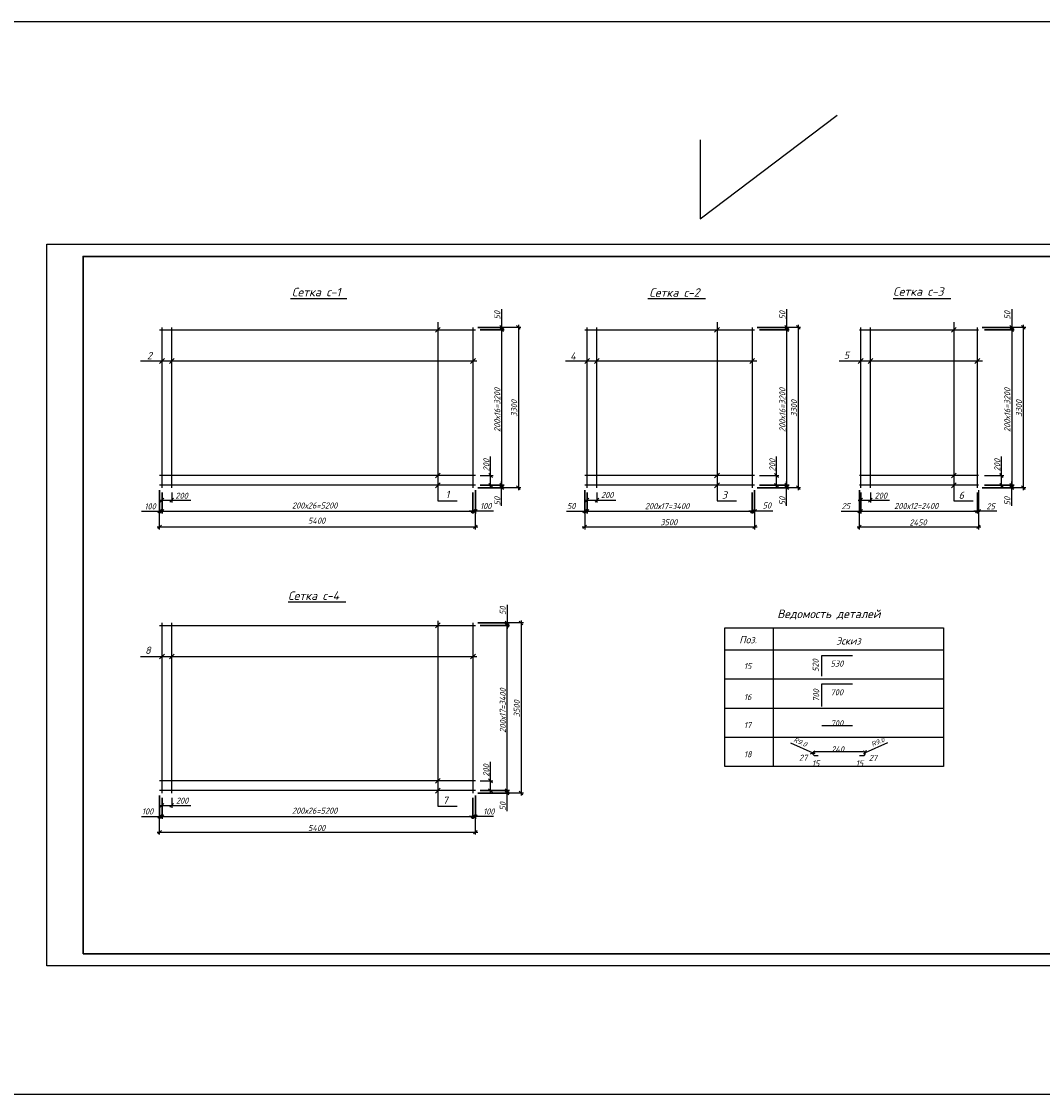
# Model space of a CAD drawing. Extents: x -119078 to 1619993, y 264752 to 340742.
# Tile 205 of 220: x 1119924 to 1161962, y 291930 to 336081. Entities that reach past the tile are written whole.
import ezdxf

# ---------------------------------------------------------------- set-up
doc = ezdxf.new("R2010")
doc.units = 0
doc.header["$MEASUREMENT"] = 0
doc.linetypes.add('CONTI', pattern=[0])
doc.layers.get('0').update_dxf_attribs({"color": 250, "linetype": 'CONTI'})
for name, color, linetype in [('PDF _Геометрия', 250, 'Continuous'), ('PDF _Текст', 7, 'Continuous'), ('Ярлык', 1, 'Continuous')]:
    doc.layers.add(name, color=color, linetype=linetype)
doc.styles.add('ICOCPEUR', font='isocpeui.ttf')
doc.styles.add('ISO', font='times.ttf')
doc.styles.add('PDF ISOCPEUR Italic', font='isocpeui.ttf')

msp = doc.modelspace()

# ---------------------------------------------------------------- linework, layer by layer
at = {"color": 3}
for p, q in [((1147870.707, 327958.239), (1153509.966, 332225.887)), ((1147870.707, 331205.182), (1147870.707, 327958.239))]:
    msp.add_line(p, q, dxfattribs=at)
msp.add_lwpolyline([(1184862.133, 291930.005), (1030083.107, 291930.005), (1030083.107, 336080.888), (1184862.133, 336080.888)], close=True, dxfattribs=at)
at = {"layer": 'PDF _Геометрия', "lineweight": -3}
msp.add_lwpolyline([(1120965.533, 297222.29), (1120965.533, 326913.75), (1181959.379, 326913.75), (1181959.379, 297222.29)], close=True, dxfattribs=at)
at = {"layer": 'PDF _Геометрия', "lineweight": 30}
msp.add_lwpolyline([(1122459.636, 297720.324), (1181461.345, 297720.324), (1181461.345, 326415.716), (1122459.636, 326415.716)], close=True, dxfattribs=at)
at = {"layer": 'PDF _Геометрия', "color": 7, "lineweight": -3}
for points in [[(1131000.005, 324675.67), (1132838.428, 324675.67), (1133324.165, 324675.67)], [(1145707.392, 324675.67), (1147545.815, 324675.67), (1148086.89, 324675.67)], [(1155809.498, 324675.67), (1157647.921, 324675.67), (1158188.995, 324675.67)], [(1137062.498, 323704.195), (1137062.498, 316356.65), (1137867.961, 316356.65)], [(1148566.478, 323704.195), (1148566.478, 316356.65), (1149365.793, 316356.65)], [(1158311.967, 323704.195), (1158311.967, 316356.65), (1159111.281, 316356.65)], [(1125613.855, 323396.767), (1138611.938, 323396.767)], [(1125712.232, 316897.725), (1125712.232, 323495.144)], [(1126111.889, 316897.725), (1126111.889, 323495.144)], [(1137160.875, 323495.144), (1136964.121, 323298.389)], [(1138513.561, 323495.144), (1138513.561, 316897.725)], [(1143112.694, 323396.767), (1150109.77, 323396.767)], [(1143211.071, 316897.725), (1143211.071, 323495.144)], [(1143610.728, 316897.725), (1143610.728, 323495.144)], [(1148664.855, 323495.144), (1148461.953, 323298.389)], [(1150011.393, 323495.144), (1150011.393, 316897.725)], [(1154426.069, 323396.767), (1159326.481, 323396.767)], [(1154475.257, 316897.725), (1154475.257, 323495.144)], [(1154874.914, 316897.725), (1154874.914, 323495.144)], [(1158410.344, 323495.144), (1158213.59, 323298.389)], [(1159277.293, 323495.144), (1159277.293, 316897.725)], [(1124820.689, 322111.715), (1138667.275, 322111.715)], [(1125810.609, 322210.092), (1125613.855, 322013.338)], [(1126210.266, 322210.092), (1126013.512, 322013.338)], [(1138611.938, 322210.092), (1138415.184, 322013.338)], [(1142319.528, 322111.715), (1150195.85, 322111.715)], [(1143315.597, 322210.092), (1143112.694, 322013.338)], [(1143715.254, 322210.092), (1143512.351, 322013.338)], [(1150109.77, 322210.092), (1149913.016, 322013.338)], [(1153583.714, 322111.715), (1159486.344, 322111.715)], [(1154573.634, 322210.092), (1154376.88, 322013.338)], [(1154973.292, 322210.092), (1154776.537, 322013.338)], [(1159375.67, 322210.092), (1159172.767, 322013.338)], [(1137160.875, 317500.285), (1136964.121, 317297.382)], [(1148664.855, 317500.285), (1148461.953, 317297.382)], [(1158410.344, 317500.285), (1158213.59, 317297.382)], [(1138611.938, 317395.759), (1125613.855, 317395.759)], [(1137160.875, 317100.628), (1136964.121, 316897.725)], [(1150109.77, 317395.759), (1143112.694, 317395.759)], [(1148664.855, 317100.628), (1148461.953, 316897.725)], [(1159326.481, 317395.759), (1154426.069, 317395.759)], [(1158410.344, 317100.628), (1158213.59, 316897.725)], [(1138611.938, 316996.102), (1125613.855, 316996.102)], [(1150109.77, 316996.102), (1143112.694, 316996.102)], [(1159326.481, 316996.102), (1154426.069, 316996.102)], [(1130901.627, 312200.215), (1132733.902, 312200.215), (1133281.125, 312200.215)], [(1125712.232, 304336.189), (1125712.232, 311339.414)], [(1126111.889, 304336.189), (1126111.889, 311339.414)], [(1137160.875, 311339.414), (1136964.121, 311136.511)], [(1137062.498, 311419.346), (1137062.498, 303795.115), (1137867.961, 303795.115)], [(1138513.561, 311339.414), (1138513.561, 304336.189)], [(1125613.855, 311234.889), (1138611.938, 311234.889)], [(1150884.49, 305430.635), (1150884.49, 311130.363)], [(1124820.689, 309949.837), (1138667.275, 309949.837)], [(1125810.609, 310048.214), (1125613.855, 309851.46)], [(1126210.266, 310048.214), (1126013.512, 309851.46)], [(1138611.938, 310048.214), (1138415.184, 309851.46)], [(1148880.056, 310226.523), (1157881.567, 310226.523)], [(1152870.48, 309138.225), (1152870.48, 309999.025), (1154143.234, 309999.025)], [(1148880.056, 309027.551), (1157881.567, 309027.551)], [(1152870.48, 307902.362), (1152870.48, 308824.648), (1154143.234, 308824.648)], [(1148880.056, 307828.579), (1157881.567, 307828.579)], [(1152870.48, 307115.345), (1154143.234, 307115.345)], [(1148880.056, 306629.607), (1157881.567, 306629.607)], [(1152581.497, 306045.493), (1154579.783, 306045.493)], [(1152729.062, 305867.184), (1152581.497, 305867.184)], [(1154579.783, 305867.184), (1154432.217, 305867.184)], [(1138611.938, 304834.224), (1125613.855, 304834.224)], [(1137160.875, 304938.75), (1136964.121, 304735.847)], [(1138611.938, 304434.567), (1125613.855, 304434.567)], [(1137160.875, 304539.092), (1136964.121, 304336.189)]]:
    msp.add_lwpolyline(points, dxfattribs=at)
at = {"layer": 'PDF _Геометрия', "color": 251, "lineweight": -3, "true_color": 0x535353}
for points in [[(1139687.939, 324245.27), (1139687.939, 323495.144), (1139687.939, 323396.767), (1139687.939, 323249.201)], [(1151425.565, 324245.27), (1151425.565, 323495.144), (1151425.565, 323396.767), (1151425.565, 323249.201)], [(1160691.465, 324245.27), (1160691.465, 323495.144), (1160691.465, 323396.767), (1160691.465, 323249.201)], [(1140481.105, 323495.144), (1138710.315, 323495.144), (1139792.464, 323495.144)], [(1139614.156, 323575.075), (1139767.87, 323421.361)], [(1139687.939, 323495.144), (1139687.939, 316897.725)], [(1140456.51, 323421.361), (1140308.944, 323575.075)], [(1140382.727, 323599.669), (1140382.727, 316799.347)], [(1152003.531, 323495.144), (1150214.296, 323495.144), (1151523.942, 323495.144)], [(1151351.782, 323575.075), (1151499.348, 323421.361)], [(1151425.565, 323495.144), (1151425.565, 316897.725)], [(1151978.936, 323421.361), (1151831.371, 323575.075)], [(1151905.154, 323599.669), (1151905.154, 316799.347)], [(1161269.431, 323495.144), (1159474.047, 323495.144), (1160789.842, 323495.144)], [(1160611.533, 323575.075), (1160765.248, 323421.361)], [(1160691.465, 323495.144), (1160691.465, 316897.725)], [(1161244.836, 323421.361), (1161091.122, 323575.075)], [(1161171.053, 323599.669), (1161171.053, 316799.347)], [(1139239.093, 316897.725), (1139239.093, 317395.759), (1139239.093, 318176.628)], [(1151013.61, 316897.725), (1151013.61, 317395.759), (1151013.61, 318176.628)], [(1160273.362, 316897.725), (1160273.362, 317395.759), (1160273.362, 318176.628)], [(1139312.876, 317321.976), (1139165.31, 317475.69)], [(1151087.393, 317321.976), (1150933.679, 317475.69)], [(1160347.145, 317321.976), (1160199.579, 317475.69)], [(1138814.841, 317395.759), (1139343.619, 317395.759)], [(1139165.31, 317069.885), (1139312.876, 316922.319)], [(1139687.939, 316147.599), (1139687.939, 316897.725), (1139687.939, 316996.102), (1139687.939, 317149.816)], [(1150312.673, 317395.759), (1151111.988, 317395.759)], [(1150933.679, 317069.885), (1151087.393, 316922.319)], [(1151425.565, 316147.599), (1151425.565, 316897.725), (1151425.565, 316996.102), (1151425.565, 317149.816)], [(1159578.573, 317395.759), (1160371.739, 317395.759)], [(1160199.579, 317069.885), (1160347.145, 316922.319)], [(1160691.465, 316147.599), (1160691.465, 316897.725), (1160691.465, 316996.102), (1160691.465, 317149.816)], [(1125613.855, 315182.273), (1125613.855, 316799.347), (1125613.855, 315834.021)], [(1125712.232, 316282.867), (1125712.232, 316694.822), (1125712.232, 315834.021), (1125712.232, 316694.822)], [(1126111.889, 316694.822), (1126111.889, 316282.867)], [(1138611.938, 315182.273), (1138611.938, 316799.347), (1138611.938, 315834.021)], [(1140481.105, 316897.725), (1138710.315, 316897.725), (1139792.464, 316897.725)], [(1139343.619, 316996.102), (1138814.841, 316996.102), (1139792.464, 316996.102), (1138814.841, 316996.102)], [(1139767.87, 316823.942), (1139614.156, 316971.507)], [(1140308.944, 316971.507), (1140456.51, 316823.942)], [(1143112.694, 315834.021), (1143112.694, 316799.347), (1143112.694, 315182.273)], [(1143211.071, 316282.867), (1143211.071, 316694.822), (1143211.071, 315834.021), (1143211.071, 316694.822)], [(1143610.728, 316694.822), (1143610.728, 316282.867)], [(1150109.77, 315834.021), (1150109.77, 316799.347), (1150109.77, 315182.273)], [(1152003.531, 316897.725), (1150214.296, 316897.725), (1151523.942, 316897.725)], [(1151111.988, 316996.102), (1150312.673, 316996.102), (1151523.942, 316996.102), (1150312.673, 316996.102)], [(1151499.348, 316823.942), (1151351.782, 316971.507)], [(1151831.371, 316971.507), (1151978.936, 316823.942)], [(1154426.069, 315182.273), (1154426.069, 316799.347), (1154426.069, 315834.021)], [(1154475.257, 316282.867), (1154475.257, 316694.822), (1154475.257, 315834.021), (1154475.257, 316694.822)], [(1154874.914, 316694.822), (1154874.914, 316282.867)], [(1159277.293, 316694.822), (1159277.293, 315834.021)], [(1159326.481, 316799.347), (1159326.481, 315182.273)], [(1161269.431, 316897.725), (1159474.047, 316897.725), (1160789.842, 316897.725)], [(1160371.739, 316996.102), (1159578.573, 316996.102), (1160789.842, 316996.102), (1159578.573, 316996.102)], [(1160765.248, 316823.942), (1160611.533, 316971.507)], [(1161091.122, 316971.507), (1161244.836, 316823.942)], [(1125613.855, 316387.393), (1126111.889, 316387.393), (1126892.758, 316387.393)], [(1125786.015, 316461.176), (1125638.449, 316307.462)], [(1126038.106, 316307.462), (1126185.672, 316461.176)], [(1143112.694, 316387.393), (1143610.728, 316387.393), (1144391.597, 316387.393)], [(1143284.854, 316461.176), (1143137.288, 316307.462)], [(1143536.945, 316307.462), (1143690.66, 316461.176)], [(1154376.88, 316387.393), (1154874.914, 316387.393), (1155655.783, 316387.393)], [(1154549.04, 316461.176), (1154401.474, 316307.462)], [(1154801.132, 316307.462), (1154948.697, 316461.176)], [(1124863.729, 315932.399), (1125613.855, 315932.399), (1125712.232, 315932.399), (1125859.797, 315932.399)], [(1125540.072, 315858.616), (1125687.637, 316006.181)], [(1125613.855, 315932.399), (1138611.938, 315932.399)], [(1139362.064, 315932.399), (1138611.938, 315932.399), (1138513.561, 315932.399), (1138359.847, 315932.399)], [(1138685.721, 316006.181), (1138538.155, 315858.616)], [(1142362.568, 315932.399), (1143112.694, 315932.399), (1143211.071, 315932.399), (1143364.785, 315932.399)], [(1143038.911, 315858.616), (1143186.477, 316006.181)], [(1143112.694, 315932.399), (1150109.77, 315932.399)], [(1150859.896, 315932.399), (1150109.77, 315932.399), (1150011.393, 315932.399), (1149863.827, 315932.399)], [(1150189.702, 316006.181), (1150035.987, 315858.616)], [(1153669.794, 315932.399), (1154426.069, 315932.399), (1154475.257, 315932.399), (1154622.823, 315932.399)], [(1154352.286, 315858.616), (1154499.851, 316006.181)], [(1154376.88, 315932.399), (1159375.67, 315932.399)], [(1160085.83, 315926.25), (1159329.556, 315932.399), (1159280.367, 315932.399), (1159126.653, 315932.399)], [(1159200.436, 315858.616), (1159354.15, 316006.181)], [(1159203.51, 315858.616), (1159351.076, 316006.181)], [(1159403.339, 316006.181), (1159255.773, 315858.616)], [(1125515.477, 315286.798), (1138710.315, 315286.798)], [(1125687.637, 315360.581), (1125540.072, 315213.016)], [(1138538.155, 315213.016), (1138685.721, 315360.581)], [(1143014.317, 315286.798), (1150214.296, 315286.798)], [(1143186.477, 315360.581), (1143038.911, 315213.016)], [(1150035.987, 315213.016), (1150189.702, 315360.581)], [(1154327.691, 315286.798), (1159424.859, 315286.798)], [(1154499.851, 315360.581), (1154352.286, 315213.016)], [(1159252.699, 315213.016), (1159400.264, 315360.581)], [(1139915.436, 312083.392), (1139915.436, 311339.414), (1139915.436, 311234.889), (1139915.436, 311087.323)], [(1140591.779, 311339.414), (1138710.315, 311339.414), (1140019.962, 311339.414)], [(1139841.653, 311413.197), (1139989.219, 311259.483)], [(1139915.436, 304336.189), (1139915.436, 311339.414)], [(1140567.185, 311259.483), (1140419.619, 311413.197)], [(1140493.402, 311437.792), (1140493.402, 304237.812)], [(1139232.944, 304336.189), (1139232.944, 304834.224), (1139232.944, 305621.241)], [(1138814.841, 304834.224), (1139337.47, 304834.224)], [(1139312.876, 304760.441), (1139159.161, 304914.155)], [(1125613.855, 302626.886), (1125613.855, 304237.812), (1125613.855, 303272.486)], [(1138611.938, 302626.886), (1138611.938, 304237.812), (1138611.938, 303272.486)], [(1140591.779, 304336.189), (1138710.315, 304336.189), (1140019.962, 304336.189)], [(1139337.47, 304434.567), (1138814.841, 304434.567), (1140019.962, 304434.567), (1138814.841, 304434.567)], [(1139159.161, 304514.498), (1139312.876, 304360.784)], [(1139989.219, 304262.407), (1139841.653, 304409.972)], [(1139915.436, 303586.063), (1139915.436, 304336.189), (1139915.436, 304434.567), (1139915.436, 304588.281)], [(1140419.619, 304409.972), (1140567.185, 304262.407)], [(1125613.855, 303825.858), (1126111.889, 303825.858), (1126892.758, 303825.858)], [(1125786.015, 303899.641), (1125638.449, 303752.075)], [(1125712.232, 303727.481), (1125712.232, 304139.435), (1125712.232, 303272.486), (1125712.232, 304139.435)], [(1126038.106, 303752.075), (1126185.672, 303899.641)], [(1126111.889, 304139.435), (1126111.889, 303727.481)], [(1124863.729, 303370.863), (1125613.855, 303370.863), (1125712.232, 303370.863), (1125859.797, 303370.863)], [(1125540.072, 303297.081), (1125687.637, 303444.646)], [(1125613.855, 303370.863), (1138611.938, 303370.863)], [(1139362.064, 303370.863), (1138611.938, 303370.863), (1138513.561, 303370.863), (1138359.847, 303370.863)], [(1138685.721, 303444.646), (1138538.155, 303297.081)], [(1125515.477, 302725.263), (1138710.315, 302725.263)], [(1125687.637, 302799.046), (1125540.072, 302651.48)], [(1138538.155, 302651.48), (1138685.721, 302799.046)]]:
    msp.add_lwpolyline(points, dxfattribs=at)
for points in [[(1139792.464, 323396.767), (1138814.841, 323396.767)], [(1139614.156, 323470.549), (1139767.87, 323322.984)], [(1151523.942, 323396.767), (1150312.673, 323396.767)], [(1151351.782, 323470.549), (1151499.348, 323322.984)], [(1160789.842, 323396.767), (1159578.573, 323396.767)], [(1160611.533, 323470.549), (1160765.248, 323322.984)], [(1139767.87, 316922.319), (1139614.156, 317069.885)], [(1151499.348, 316922.319), (1151351.782, 317069.885)], [(1160765.248, 316922.319), (1160611.533, 317069.885)], [(1138513.561, 315834.021), (1138513.561, 316694.822)], [(1150011.393, 315834.021), (1150011.393, 316694.822)], [(1125638.449, 315858.616), (1125786.015, 316006.181)], [(1138587.344, 316006.181), (1138439.778, 315858.616)], [(1143137.288, 315858.616), (1143284.854, 316006.181)], [(1150085.176, 316006.181), (1149937.61, 315858.616)], [(1154401.474, 315858.616), (1154549.04, 316006.181)], [(1139841.653, 311308.672), (1139989.219, 311161.106)], [(1140019.962, 311234.889), (1138814.841, 311234.889)], [(1139989.219, 304360.784), (1139841.653, 304514.498)], [(1138513.561, 303272.486), (1138513.561, 304139.435)], [(1125638.449, 303297.081), (1125786.015, 303444.646)], [(1138587.344, 303444.646), (1138439.778, 303297.081)]]:
    msp.add_lwpolyline(points, close=True, dxfattribs=at)
at = {"layer": 'PDF _Геометрия', "color": 7, "lineweight": -3}
msp.add_lwpolyline([(1157881.567, 305430.635), (1148880.056, 305430.635), (1148880.056, 311130.363), (1157881.567, 311130.363)], close=True, dxfattribs=at)
at = {"layer": 'PDF _Геометрия', "color": 3, "lineweight": -3}
for points in [[(1151579.279, 306395.961), (1152507.714, 305990.156), (1152587.645, 305959.413)], [(1152409.337, 305953.264), (1152606.091, 306033.196)], [(1155582, 306395.961), (1154659.714, 305990.156), (1154573.634, 305959.413)], [(1154696.606, 306088.533), (1154616.674, 305891.778)]]:
    msp.add_lwpolyline(points, dxfattribs=at)
at = {"layer": 'PDF _Геометрия', "color": 7, "lineweight": -3}
for centre, radius, start, end in [((1152590.719, 305962.487), 89.154, 92.1204972, 267.8795028), ((1154576.709, 305962.487), 89.153, 274.2674263, 85.7325737)]:
    msp.add_arc(centre, radius, start, end, dxfattribs=at)

# ---------------------------------------------------------------- texts
at = {"linetype": 'Continuous', "lineweight": 25, "ltscale": 15, "insert": (12863.76, 311222.017), "char_height": 250, "width": 17877.44941, "attachment_point": 1, "style": 'ICOCPEUR'}
msp.add_mtext('\\pi4862.31;{\\H1.16667x;\\LАнтисейсмические мероприятия\\P\\pi0;\\H0.71428x;\\l       Для обеспечения сейсмостойкости несущих конструкций и фундаментов соблюдены все условия КМК 2.01.03-19 «Строительство в сейсмических районах».\\P\\pi5355.138;\\H1.4x;\\LАнтикоррозионная защита\\l\\P\\pi0;\\H0.71428x;       Защита конструкций от коррозии должна производиться в соответствии КМК 2.03.11-96 "Защита строительных конструкций от коррозии" ГОСТ 9.402-2004 «Покрытия лакокрасочные. Подготовка (металлических поверхностей перед окрашиванием». Антикоррозионное покрытие должно обеспечивать защиту конструкций. \\P       \\A1;Все несущие металлоконструкции грунтовать и\\A0; окрасить эмалью ПФ-115 (ГОСТ6465-76) за 2 раза по грунтовке ГФ-021 (ГОСТ 25129-82)\\A1;.\\P      Для железобетонных конструкций использовать бетон \\A0;на портландцементе по ГОСТ 10178-85*,\\A1; водонепроницаемости W\\A0;4\\A1; и морозостойкостью F100\\A0;.\\A1;\\P\\A0;       \\A1;Все \\A0;поверхности бетонных и ж.б конструкций, соприкасающиеся с грунтом обмазать \\A1;\\C256;горячим битумом за 2 раза\\A0;\\C0; по ГОСТ 28379-89.}\\P\\pi5566.64787;{\\H1.16666x;\\LАнтипросадочные мероприятия\\A1;\\l\\P\\pi0;\\H0.71428x;        В соответствии с требованиями КМК 2.02.01-98 приняты противопросадочные мероприятия для первого типа грунтовых условий. Для устранения просадочных свойств грунтов I типа предусмотрено уплотнение тяжелыми трамбовками грунтов в основании котлованов и устройство подготовки из бетона класса В7,5. Насыпные грунты и строительный мусор толщиной до 1,5м удалить и заменить засыпкой из ГПС до бетонной подготовки.}', dxfattribs=at)
at = {"layer": 'PDF _Текст', "lineweight": 30, "attachment_point": 7, "style": 'PDF ISOCPEUR Italic'}
for s, insert, char_height in [('Сетка с-1', (1131057.65, 324771.616), 349.9679), ('Сетка с-2', (1145772.062, 324751.596), 349.9679), ('Сетка с-3', (1155809.498, 324794.719), 349.9679), ('2', (1125094.226, 322182.863), 299.975), ('4', (1142516.282, 322161.245), 299.975), ('5', (1153780.468, 322198.582), 299.975), ('1', (1137389.97, 316474.018), 299.975), ('3', (1148763.233, 316448.889), 299.975), ('6', (1158508.721, 316437.334), 299.975), ('Сетка с-4', (1130901.627, 312279.752), 349.9679), ('Ведомость деталей', (1151038.205, 311476.011), 349.9679), ('Поз.', (1149476.467, 310493.805), 299.9753), ('Эскиз', (1153460.743, 310444.617), 299.9753), ('8', (1125017.443, 310058.056), 299.975), ('15', (1149667.073, 309431.67), 249.9788), ('530', (1153233.245, 309536.195), 249.9788), ('700', (1153233.245, 308355.669), 249.9788), ('16', (1149667.073, 308158.915), 249.9788), ('17', (1149667.073, 307002.983), 249.9788), ('700', (1153233.245, 307076.766), 249.9788), ('18', (1149667.073, 305804.011), 249.9788), ('27', (1151935.896, 305662.594), 249.9788), ('240', (1153257.84, 306006.914), 249.9788), ('27', (1154807.28, 305656.446), 249.9788), ('15', (1152464.674, 305428.948), 249.9788), ('15', (1154272.354, 305435.097), 249.9788), ('7', (1137265.401, 303885.406), 299.975)]:
    msp.add_mtext(s, dxfattribs=dict(at, insert=insert, char_height=char_height))
at = {"layer": 'PDF _Текст', "color": 251, "lineweight": 30, "true_color": 0x535353, "attachment_point": 7, "rotation": 90, "style": 'PDF ISOCPEUR Italic'}
for s, insert, char_height in [('50', (1139638.75, 323814.87), 249.9788), ('50', (1151376.376, 323814.87), 249.9788), ('50', (1160636.128, 323814.87), 249.9788), ('200х16=3200', (1139638.75, 319184.994), 249.97877), ('200х16=3200', (1151376.376, 319184.994), 249.97877), ('200х16=3200', (1160636.128, 319184.994), 249.97877), ('3300', (1140333.539, 319812.148), 249.9788), ('3300', (1151855.965, 319812.148), 249.9788), ('3300', (1161115.716, 319812.148), 249.9788), ('200', (1139189.904, 317567.919), 249.9788), ('200', (1150964.422, 317567.919), 249.9788), ('200', (1160224.173, 317567.919), 249.9788), ('50', (1139638.75, 316166.044), 249.9788), ('50', (1151376.376, 316166.044), 249.9788), ('50', (1160636.128, 316166.044), 249.9788), ('50', (1139866.247, 311659.14), 249.9788), ('200х17=3400', (1139868.28, 306814.064), 249.97877), ('3500', (1140444.213, 307453.516), 249.9788), ('200', (1139183.756, 305006.384), 249.9788), ('50', (1139866.247, 303610.658), 249.9788)]:
    msp.add_mtext(s, dxfattribs=dict(at, insert=insert, char_height=char_height))
at = {"layer": 'PDF _Текст', "color": 251, "lineweight": 30, "true_color": 0x535353, "attachment_point": 7, "style": 'PDF ISOCPEUR Italic'}
for s, insert, char_height in [('200', (1126260.791, 316441.063), 249.9788), ('200', (1143782.888, 316471.958), 249.9788), ('200', (1155047.074, 316448.209), 249.9788), ('100', (1124986.724, 316004.123), 249.9788), ('200х26=5200', (1131061.49, 316040.201), 249.97877), ('100', (1138806.438, 316019.782), 249.9788), ('50', (1142381.014, 316016.963), 249.9788), ('200х17=3400', (1145590.569, 316014.085), 249.97877), ('50', (1150435.645, 316041.04), 249.9788), ('25', (1153688.24, 316015.966), 249.9788), ('200х12=2400', (1155852.538, 316021.139), 249.97877), ('25', (1159649.282, 316005.681), 249.9788), ('5400', (1131719.388, 315414.848), 249.9788), ('3500', (1146223.872, 315353.304), 249.9788), ('2450', (1156479.692, 315342.588), 249.9788), ('200', (1126284.049, 303895.719), 249.9788), ('100', (1124882.174, 303452.88), 249.9788), ('200х26=5200', (1131061.49, 303483.637), 249.97877), ('100', (1138931.664, 303450.173), 249.9788), ('5400', (1131719.388, 302771.091), 249.9788)]:
    msp.add_mtext(s, dxfattribs=dict(at, insert=insert, char_height=char_height))
at = {"layer": 'PDF _Текст', "lineweight": 30, "char_height": 249.9788, "attachment_point": 7, "rotation": 90, "style": 'PDF ISOCPEUR Italic'}
for s, insert in [('520', (1152747.508, 309316.534)), ('700', (1152767.986, 308086.819))]:
    msp.add_mtext(s, dxfattribs=dict(at, insert=insert))
at = {"layer": 'PDF _Текст', "color": 3, "lineweight": 30, "char_height": 199.983, "attachment_point": 7, "style": 'PDF ISOCPEUR Italic'}
for insert, rotation in [((1151689.954, 306457.447), 336.1045864), ((1154960.994, 306236.099), 23.2852591)]:
    msp.add_mtext('R9.0', dxfattribs=dict(at, insert=insert, rotation=rotation))
at = {"layer": 'Ярлык', "color": 165, "lineweight": 50, "char_height": 253.56783, "attachment_point": 1, "style": 'ISO'}
for s, insert, width in [('\\pi5485.19957;{\\fISOCPEUR|b0|i1|c204|p34;\\H2.7606x;\\C167;\\c8277566;ООО  \\fISOCPEUR|b0|i1|c0|p34;"UNIVER  PRO STILE"\\fISOCPEUR|b1|i1|c204|p34;\\Q15;\\T1.25; \\fArial|b1|i0|c204|p34;\\H0.36224x;\\T1.15;   \\fArial|b0|i0|c204|p34;\\T1;          }', (-90957.556, 325671.286), 25625.47242), ('\\pi5485.19957;{\\fISOCPEUR|b0|i1|c204|p34;\\H2.7606x;\\C167;\\c8277566;ООО  \\fISOCPEUR|b0|i1|c0|p34;"UNIVER  PRO STILE"\\fISOCPEUR|b1|i1|c204|p34;\\Q15;\\T1.25; \\fArial|b1|i0|c204|p34;\\H0.36224x;\\T1.15;   \\fArial|b0|i0|c204|p34;\\T1;          }', (-41908.934, 325671.286), 25625.47242), ('{\\C167;\\c8277566;             \\P\\P\\pi6540.45083;\\fISOCPEUR|b0|i1|c204|p34;\\H0.98593x;Лицензия  \\fISOCPEUR|b0|i1|c0|p34;№ 072193 \\fISOCPEUR|b0|i1|c204|p34;от \\fISOCPEUR|b0|i1|c0|p34;3 \\fISOCPEUR|b0|i1|c204|p34;апреля \\fISOCPEUR|b0|i1|c0|p34;202\\fISOCPEUR|b0|i1|c204|p34;3г\\fISOCPEUR|b0|i1|c0|p34;. \\P\\pi2223.49782;\\fISOCPEUR|b0|i1|c204|p34;Министерство строительства и жилищно-коммунального хозяйства Республики Узбекистан}', (-89126.802, 324659.709), 19682.04146), ('{\\C167;\\c8277566;             \\P\\P\\pi6540.45083;\\fISOCPEUR|b0|i1|c204|p34;\\H0.98593x;Лицензия  \\fISOCPEUR|b0|i1|c0|p34;№ 072193 \\fISOCPEUR|b0|i1|c204|p34;от \\fISOCPEUR|b0|i1|c0|p34;3 \\fISOCPEUR|b0|i1|c204|p34;апреля \\fISOCPEUR|b0|i1|c0|p34;202\\fISOCPEUR|b0|i1|c204|p34;3г\\fISOCPEUR|b0|i1|c0|p34;. \\P\\pi2223.49782;\\fISOCPEUR|b0|i1|c204|p34;Министерство строительства и жилищно-коммунального хозяйства Республики Узбекистан}', (-40078.181, 324659.709), 19682.04146)]:
    msp.add_mtext(s, dxfattribs=dict(at, insert=insert, width=width))

doc.saveas('drawing.dxf')
